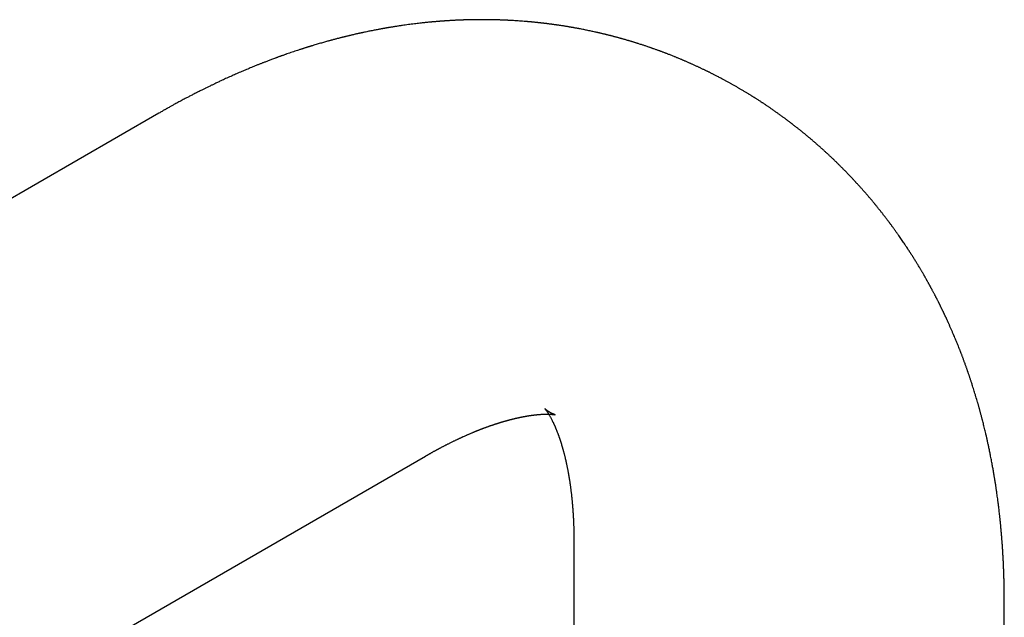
# Model space of a CAD drawing. Header units: millimetres. Extents: x 8 to 802, y 12 to 847.
# Tile 19 of 27: x 648 to 709, y 371 to 409. Entities that reach past the tile are written whole.
import ezdxf

# ---------------------------------------------------------------- set-up
doc = ezdxf.new("R2010")
doc.units = ezdxf.units.MM

msp = doc.modelspace()

# ---------------------------------------------------------------- linework, layer by layer
at = {"color": 7, "linetype": 'Continuous', "lineweight": 30}
for p, q in [((656.282, 403.07), (602.879, 372.241)), ((619.578, 350.767), (672.981, 381.596)), ((682.271, 376.229), (682.271, 354.958)), ((709.217, 351.233), (709.217, 372.504))]:
    msp.add_line(p, q, dxfattribs=at)
for points, knots in [([(709.217, 372.504), (709.217, 372.538), (709.217, 372.603), (709.217, 372.694), (709.217, 372.771), (709.216, 372.835), (709.216, 372.885), (709.216, 372.926), (709.215, 372.986), (709.214, 373.074), (709.213, 373.175), (709.212, 373.266), (709.211, 373.344), (709.209, 373.427), (709.208, 373.514), (709.206, 373.602), (709.204, 373.686), (709.202, 373.76), (709.201, 373.824), (709.199, 373.882), (709.198, 373.937), (709.196, 373.993), (709.194, 374.062), (709.191, 374.149), (709.188, 374.256), (709.184, 374.37), (709.179, 374.49), (709.174, 374.615), (709.169, 374.739), (709.164, 374.854), (709.159, 374.955), (709.155, 375.047), (709.15, 375.14), (709.145, 375.24), (709.138, 375.352), (709.131, 375.473), (709.124, 375.597), (709.116, 375.719), (709.108, 375.843), (709.1, 375.972), (709.09, 376.103), (709.081, 376.225), (709.073, 376.337), (709.065, 376.435), (709.058, 376.527), (709.051, 376.613), (709.043, 376.703), (709.035, 376.799), (709.026, 376.907), (709.016, 377.02), (709.005, 377.133), (708.995, 377.237), (708.986, 377.332), (708.978, 377.414), (708.97, 377.488), (708.963, 377.559), (708.955, 377.639), (708.945, 377.728), (708.935, 377.826), (708.924, 377.926), (708.911, 378.042), (708.896, 378.176), (708.877, 378.329), (708.86, 378.468), (708.845, 378.589), (708.833, 378.683), (708.823, 378.767), (708.809, 378.872), (708.791, 379.005), (708.768, 379.169), (708.75, 379.304), (708.734, 379.408), (708.723, 379.484), (708.712, 379.564), (708.699, 379.651), (708.684, 379.747), (708.668, 379.851), (708.654, 379.941), (708.643, 380.01), (708.636, 380.055), (708.63, 380.094), (708.623, 380.134), (708.615, 380.185), (708.605, 380.248), (708.593, 380.319), (708.577, 380.412), (708.558, 380.528), (708.534, 380.665), (708.51, 380.799), (708.487, 380.928), (708.463, 381.06), (708.437, 381.201), (708.408, 381.353), (708.378, 381.507), (708.351, 381.646), (708.324, 381.779), (708.297, 381.909), (708.27, 382.043), (708.243, 382.168), (708.219, 382.282), (708.196, 382.389), (708.172, 382.497), (708.149, 382.602), (708.126, 382.704), (708.103, 382.802), (708.08, 382.905), (708.051, 383.027), (708.018, 383.169), (707.98, 383.324), (707.942, 383.479), (707.905, 383.63), (707.873, 383.756), (707.848, 383.854), (707.828, 383.929), (707.807, 384.011), (707.782, 384.105), (707.757, 384.199), (707.733, 384.287), (707.71, 384.372), (707.688, 384.454), (707.667, 384.531), (707.647, 384.603), (707.626, 384.678), (707.604, 384.756), (707.583, 384.83), (707.563, 384.901), (707.533, 385.004), (707.491, 385.147), (707.437, 385.33), (707.385, 385.501), (707.333, 385.67), (707.283, 385.831), (707.225, 386.013), (707.176, 386.165), (707.136, 386.288), (707.108, 386.373), (707.08, 386.457), (707.054, 386.534), (707.031, 386.603), (707.008, 386.672), (706.985, 386.739), (706.964, 386.8), (706.947, 386.849), (706.93, 386.898), (706.91, 386.955), (706.887, 387.022), (706.862, 387.092), (706.835, 387.168), (706.806, 387.248), (706.775, 387.336), (706.744, 387.421), (706.715, 387.501), (706.685, 387.58), (706.655, 387.661), (706.626, 387.74), (706.599, 387.81), (706.574, 387.877), (706.549, 387.944), (706.524, 388.009), (706.501, 388.068), (706.479, 388.126), (706.453, 388.191), (706.427, 388.259), (706.389, 388.355), (706.341, 388.476), (706.28, 388.627), (706.22, 388.774), (706.158, 388.925), (706.098, 389.069), (706.044, 389.196), (706.001, 389.297), (705.966, 389.378), (705.931, 389.459), (705.894, 389.543), (705.855, 389.631), (705.82, 389.71), (705.79, 389.778), (705.763, 389.839), (705.736, 389.9), (705.709, 389.959), (705.681, 390.021), (705.651, 390.086), (705.625, 390.143), (705.604, 390.189), (705.586, 390.226), (705.567, 390.268), (705.545, 390.315), (705.525, 390.358), (705.508, 390.393), (705.495, 390.423), (705.481, 390.451), (705.466, 390.483), (705.447, 390.522), (705.425, 390.57), (705.402, 390.617), (705.382, 390.659), (705.365, 390.695), (705.346, 390.734), (705.323, 390.782), (705.296, 390.837), (705.272, 390.886), (705.253, 390.924), (705.239, 390.953), (705.224, 390.983), (705.207, 391.018), (705.186, 391.06), (705.164, 391.105), (705.141, 391.151), (705.12, 391.193), (705.099, 391.236), (705.074, 391.284), (705.048, 391.337), (705.02, 391.39), (704.997, 391.436), (704.977, 391.476), (704.957, 391.515), (704.934, 391.559), (704.909, 391.607), (704.883, 391.657), (704.855, 391.711), (704.825, 391.768), (704.788, 391.838), (704.749, 391.912), (704.71, 391.984), (704.678, 392.044), (704.651, 392.094), (704.625, 392.142), (704.597, 392.194), (704.57, 392.243), (704.546, 392.288), (704.525, 392.327), (704.503, 392.366), (704.477, 392.413), (704.449, 392.464), (704.42, 392.515), (704.396, 392.559), (704.374, 392.598), (704.35, 392.64), (704.321, 392.692), (704.288, 392.75), (704.256, 392.807), (704.227, 392.857), (704.198, 392.907), (704.166, 392.964), (704.129, 393.027), (704.092, 393.09), (704.059, 393.147), (704.025, 393.205), (703.986, 393.271), (703.945, 393.34), (703.908, 393.402), (703.869, 393.467), (703.821, 393.546), (703.767, 393.635), (703.715, 393.721), (703.659, 393.811), (703.603, 393.902), (703.547, 393.991), (703.502, 394.063), (703.461, 394.127), (703.424, 394.186), (703.39, 394.24), (703.358, 394.29), (703.331, 394.332), (703.303, 394.375), (703.272, 394.422), (703.239, 394.473), (703.208, 394.521), (703.166, 394.585), (703.102, 394.683), (703.023, 394.802), (702.94, 394.925), (702.861, 395.042), (702.779, 395.161), (702.694, 395.284), (702.621, 395.389), (702.558, 395.479), (702.508, 395.55), (702.454, 395.626), (702.398, 395.703), (702.347, 395.775), (702.298, 395.842), (702.245, 395.915), (702.194, 395.984), (702.15, 396.044), (702.12, 396.085), (702.093, 396.122), (702.066, 396.158), (702.036, 396.198), (701.993, 396.255), (701.943, 396.322), (701.891, 396.391), (701.845, 396.451), (701.801, 396.509), (701.755, 396.569), (701.707, 396.631), (701.662, 396.689), (701.621, 396.741), (701.581, 396.793), (701.537, 396.849), (701.488, 396.911), (701.439, 396.973), (701.393, 397.031), (701.349, 397.085), (701.304, 397.142), (701.253, 397.205), (701.202, 397.268), (701.157, 397.323), (701.12, 397.368), (701.085, 397.41), (701.049, 397.455), (701.006, 397.506), (700.96, 397.561), (700.915, 397.616), (700.874, 397.665), (700.834, 397.712), (700.792, 397.762), (700.743, 397.819), (700.69, 397.881), (700.637, 397.942), (700.588, 397.999), (700.544, 398.051), (700.498, 398.103), (700.447, 398.161), (700.392, 398.224), (700.338, 398.285), (700.289, 398.34), (700.239, 398.396), (700.184, 398.457), (700.12, 398.529), (700.055, 398.6), (699.999, 398.662), (699.952, 398.713), (699.909, 398.76), (699.858, 398.814), (699.802, 398.875), (699.744, 398.937), (699.691, 398.993), (699.643, 399.045), (699.593, 399.097), (699.535, 399.158), (699.473, 399.223), (699.411, 399.287), (699.357, 399.343), (699.311, 399.39), (699.267, 399.435), (699.219, 399.485), (699.166, 399.538), (699.112, 399.593), (699.059, 399.646), (699.008, 399.697), (698.955, 399.749), (698.9, 399.805), (698.838, 399.866), (698.773, 399.929), (698.712, 399.989), (698.657, 400.042), (698.603, 400.095), (698.545, 400.15), (698.481, 400.211), (698.417, 400.272), (698.356, 400.33), (698.301, 400.382), (698.247, 400.433), (698.188, 400.488), (698.123, 400.548), (698.055, 400.61), (697.992, 400.668), (697.935, 400.72), (697.878, 400.772), (697.813, 400.83), (697.739, 400.896), (697.664, 400.963), (697.594, 401.026), (697.529, 401.082), (697.462, 401.141), (697.388, 401.206), (697.316, 401.268), (697.252, 401.323), (697.199, 401.368), (697.151, 401.41), (697.101, 401.452), (697.047, 401.498), (696.987, 401.548), (696.925, 401.6), (696.863, 401.651), (696.805, 401.7), (696.747, 401.747), (696.691, 401.794), (696.633, 401.84), (696.573, 401.889), (696.513, 401.938), (696.456, 401.983), (696.401, 402.028), (696.344, 402.073), (696.279, 402.125), (696.208, 402.181), (696.13, 402.242), (696.06, 402.296), (696.003, 402.341), (695.959, 402.375), (695.917, 402.407), (695.875, 402.439), (695.833, 402.471), (695.786, 402.507), (695.731, 402.548), (695.67, 402.594), (695.611, 402.639), (695.558, 402.678), (695.511, 402.713), (695.457, 402.753), (695.392, 402.801), (695.312, 402.86), (695.227, 402.922), (695.144, 402.981), (695.066, 403.037), (694.993, 403.089), (694.915, 403.144), (694.831, 403.204), (694.745, 403.264), (694.663, 403.321), (694.588, 403.372), (694.522, 403.417), (694.457, 403.462), (694.39, 403.508), (694.316, 403.558), (694.245, 403.605), (694.181, 403.648), (694.121, 403.687), (694.061, 403.727), (693.996, 403.77), (693.922, 403.818), (693.842, 403.87), (693.764, 403.92), (693.694, 403.965), (693.638, 404), (693.589, 404.032), (693.544, 404.06), (693.498, 404.089), (693.446, 404.122), (693.389, 404.157), (693.33, 404.193), (693.276, 404.227), (693.219, 404.262), (693.158, 404.299), (693.088, 404.342), (693.013, 404.387), (692.931, 404.436), (692.845, 404.488), (692.763, 404.536), (692.687, 404.581), (692.616, 404.623), (692.542, 404.666), (692.463, 404.711), (692.38, 404.759), (692.297, 404.806), (692.219, 404.85), (692.147, 404.89), (692.078, 404.929), (692.005, 404.97), (691.927, 405.012), (691.847, 405.056), (691.769, 405.098), (691.691, 405.141), (691.611, 405.184), (691.52, 405.232), (691.422, 405.284), (691.321, 405.337), (691.225, 405.387), (691.135, 405.433), (691.058, 405.472), (690.986, 405.509), (690.919, 405.543), (690.849, 405.578), (690.782, 405.611), (690.72, 405.642), (690.664, 405.669), (690.611, 405.696), (690.559, 405.721), (690.504, 405.748), (690.441, 405.778), (690.366, 405.814), (690.287, 405.852), (690.21, 405.888), (690.141, 405.921), (690.073, 405.952), (690.002, 405.985), (689.924, 406.021), (689.84, 406.06), (689.758, 406.097), (689.682, 406.131), (689.612, 406.163), (689.542, 406.194), (689.467, 406.227), (689.386, 406.262), (689.304, 406.298), (689.225, 406.332), (689.154, 406.363), (689.086, 406.392), (689.017, 406.421), (688.938, 406.454), (688.85, 406.491), (688.763, 406.527), (688.685, 406.559), (688.612, 406.589), (688.533, 406.62), (688.444, 406.656), (688.347, 406.695), (688.25, 406.733), (688.161, 406.767), (688.089, 406.795), (688.027, 406.819), (687.967, 406.842), (687.898, 406.868), (687.824, 406.896), (687.755, 406.922), (687.694, 406.944), (687.634, 406.966), (687.57, 406.99), (687.495, 407.017), (687.414, 407.047), (687.328, 407.077), (687.25, 407.105), (687.184, 407.128), (687.129, 407.147), (687.075, 407.166), (687.018, 407.186), (686.944, 407.211), (686.853, 407.242), (686.755, 407.275), (686.665, 407.305), (686.579, 407.333), (686.485, 407.364), (686.39, 407.394), (686.3, 407.423), (686.224, 407.447), (686.155, 407.469), (686.09, 407.489), (686.025, 407.509), (685.958, 407.529), (685.888, 407.551), (685.818, 407.572), (685.751, 407.592), (685.686, 407.611), (685.62, 407.631), (685.548, 407.652), (685.468, 407.675), (685.388, 407.698), (685.314, 407.718), (685.249, 407.737), (685.187, 407.754), (685.122, 407.772), (685.049, 407.792), (684.971, 407.813), (684.894, 407.834), (684.827, 407.852), (684.768, 407.867), (684.712, 407.882), (684.652, 407.897), (684.586, 407.914), (684.513, 407.933), (684.443, 407.951), (684.377, 407.967), (684.314, 407.983), (684.249, 407.999), (684.178, 408.016), (684.1, 408.035), (684.019, 408.054), (683.948, 408.071), (683.888, 408.085), (683.837, 408.097), (683.786, 408.109), (683.73, 408.121), (683.668, 408.135), (683.578, 408.156), (683.471, 408.179), (683.34, 408.207), (683.208, 408.236), (683.074, 408.263), (682.945, 408.289), (682.815, 408.315), (682.701, 408.337), (682.609, 408.355), (682.547, 408.367), (682.487, 408.378), (682.421, 408.39), (682.347, 408.403), (682.273, 408.417), (682.205, 408.429), (682.145, 408.439), (682.089, 408.449), (682.03, 408.459), (681.954, 408.472), (681.866, 408.487), (681.774, 408.502), (681.689, 408.516), (681.603, 408.529), (681.508, 408.544), (681.413, 408.558), (681.324, 408.572), (681.246, 408.583), (681.169, 408.594), (681.09, 408.605), (681.012, 408.616), (680.942, 408.626), (680.88, 408.634), (680.816, 408.643), (680.741, 408.653), (680.666, 408.662), (680.598, 408.671), (680.543, 408.678), (680.493, 408.684), (680.442, 408.69), (680.385, 408.697), (680.32, 408.704), (680.255, 408.712), (680.197, 408.718), (680.148, 408.724), (680.102, 408.729), (680.056, 408.734), (680.003, 408.739), (679.939, 408.746), (679.87, 408.753), (679.804, 408.76), (679.746, 408.766), (679.69, 408.771), (679.633, 408.777), (679.572, 408.782), (679.513, 408.788), (679.458, 408.793), (679.41, 408.797), (679.335, 408.803), (679.218, 408.813), (679.076, 408.825), (678.927, 408.836), (678.787, 408.846), (678.639, 408.855), (678.491, 408.865), (678.377, 408.871), (678.296, 408.876), (678.253, 408.878), (678.207, 408.88), (678.152, 408.883), (678.092, 408.886), (678.033, 408.889), (677.983, 408.891), (677.937, 408.893), (677.891, 408.895), (677.841, 408.897), (677.785, 408.899), (677.726, 408.901), (677.669, 408.903), (677.609, 408.905), (677.541, 408.907), (677.457, 408.91), (677.37, 408.912), (677.29, 408.914), (677.216, 408.916), (677.137, 408.917), (677.06, 408.919), (676.994, 408.92), (676.944, 408.92), (676.899, 408.921), (676.852, 408.922), (676.794, 408.922), (676.731, 408.923), (676.672, 408.923), (676.624, 408.923), (676.58, 408.923), (676.535, 408.923), (676.48, 408.923), (676.416, 408.923), (676.349, 408.923), (676.288, 408.923), (676.231, 408.922), (676.17, 408.922), (676.101, 408.921), (676.027, 408.92), (675.952, 408.919), (675.87, 408.917), (675.783, 408.915), (675.698, 408.913), (675.622, 408.912), (675.544, 408.909), (675.466, 408.907), (675.393, 408.905), (675.333, 408.903), (675.275, 408.901), (675.212, 408.898), (675.143, 408.896), (675.078, 408.893), (675.02, 408.89), (674.967, 408.888), (674.912, 408.886), (674.852, 408.883), (674.792, 408.88), (674.737, 408.877), (674.687, 408.874), (674.636, 408.871), (674.572, 408.868), (674.502, 408.864), (674.432, 408.86), (674.369, 408.856), (674.299, 408.851), (674.23, 408.847), (674.17, 408.843), (674.126, 408.839), (674.086, 408.837), (674.042, 408.834), (673.991, 408.83), (673.935, 408.826), (673.884, 408.822), (673.842, 408.818), (673.804, 408.815), (673.765, 408.812), (673.709, 408.808), (673.642, 408.802), (673.571, 408.796), (673.509, 408.791), (673.447, 408.785), (673.379, 408.779), (673.301, 408.772), (673.211, 408.763), (673.11, 408.753), (673.011, 408.743), (672.912, 408.733), (672.815, 408.723), (672.717, 408.712), (672.595, 408.698), (672.453, 408.682), (672.273, 408.66), (672.091, 408.637), (671.899, 408.612), (671.712, 408.586), (671.518, 408.559), (671.355, 408.535), (671.218, 408.514), (671.116, 408.498), (671.012, 408.482), (670.918, 408.466), (670.836, 408.453), (670.775, 408.443), (670.72, 408.434), (670.666, 408.425), (670.612, 408.416), (670.561, 408.407), (670.516, 408.399), (670.475, 408.392), (670.434, 408.385), (670.39, 408.377), (670.336, 408.367), (670.269, 408.355), (670.197, 408.342), (670.127, 408.329), (670.066, 408.318), (669.988, 408.303), (669.89, 408.285), (669.764, 408.26), (669.631, 408.234), (669.499, 408.208), (669.364, 408.18), (669.231, 408.153), (669.114, 408.128), (669.023, 408.108), (668.958, 408.094), (668.9, 408.081), (668.844, 408.069), (668.784, 408.056), (668.707, 408.039), (668.617, 408.018), (668.513, 407.994), (668.414, 407.972), (668.325, 407.951), (668.256, 407.935), (668.198, 407.921), (668.142, 407.907), (668.079, 407.892), (668.011, 407.875), (667.946, 407.859), (667.884, 407.844), (667.819, 407.828), (667.747, 407.81), (667.672, 407.791), (667.601, 407.773), (667.529, 407.754), (667.454, 407.735), (667.368, 407.712), (667.274, 407.688), (667.176, 407.662), (667.084, 407.637), (666.998, 407.614), (666.916, 407.591), (666.824, 407.566), (666.716, 407.536), (666.591, 407.5), (666.46, 407.463), (666.326, 407.424), (666.192, 407.385), (666.048, 407.342), (665.931, 407.307), (665.843, 407.28), (665.797, 407.266), (665.755, 407.253), (665.712, 407.24), (665.662, 407.224), (665.606, 407.207), (665.545, 407.188), (665.479, 407.167), (665.411, 407.145), (665.345, 407.124), (665.285, 407.105), (665.225, 407.086), (665.118, 407.051), (664.976, 407.005), (664.8, 406.946), (664.633, 406.89), (664.465, 406.833), (664.331, 406.786), (664.223, 406.748), (664.142, 406.72), (664.061, 406.691), (663.985, 406.664), (663.926, 406.643), (663.877, 406.625), (663.828, 406.608), (663.769, 406.586), (663.705, 406.563), (663.64, 406.539), (663.558, 406.509), (663.458, 406.472), (663.342, 406.428), (663.234, 406.388), (663.132, 406.349), (663.03, 406.31), (662.937, 406.274), (662.851, 406.241), (662.778, 406.212), (662.705, 406.183), (662.628, 406.153), (662.546, 406.121), (662.463, 406.088), (662.311, 406.026), (662.079, 405.932), (661.776, 405.806), (661.463, 405.674), (661.163, 405.544), (660.85, 405.406), (660.549, 405.27), (660.311, 405.161), (660.15, 405.086), (660.049, 405.039), (659.945, 404.99), (659.841, 404.941), (659.745, 404.895), (659.656, 404.853), (659.572, 404.812), (659.484, 404.769), (659.392, 404.725), (659.3, 404.68), (659.214, 404.638), (659.135, 404.599), (659.053, 404.558), (658.963, 404.513), (658.86, 404.462), (658.751, 404.407), (658.639, 404.35), (658.525, 404.292), (658.413, 404.234), (658.306, 404.179), (658.207, 404.127), (658.112, 404.078), (658.02, 404.029), (657.919, 403.976), (657.803, 403.914), (657.671, 403.844), (657.535, 403.771), (657.406, 403.7), (657.287, 403.636), (657.184, 403.579), (657.092, 403.528), (657.008, 403.481), (656.919, 403.432), (656.845, 403.39), (656.785, 403.357), (656.741, 403.332), (656.69, 403.303), (656.629, 403.269), (656.558, 403.228), (656.475, 403.181), (656.382, 403.128), (656.317, 403.09), (656.282, 403.07)], [0, 0, 0, 0, 0.001334, 0.002494, 0.003482, 0.004295, 0.004936, 0.005414, 0.005873, 0.007257, 0.008793, 0.009757, 0.010757, 0.011813, 0.012936, 0.01412, 0.015221, 0.016176, 0.016984, 0.017691, 0.018402, 0.019119, 0.019846, 0.021095, 0.022488, 0.023979, 0.025519, 0.027144, 0.028824, 0.030323, 0.031597, 0.03277, 0.033902, 0.035202, 0.036672, 0.038262, 0.039936, 0.041494, 0.043039, 0.044757, 0.046566, 0.048146, 0.049547, 0.050932, 0.052025, 0.053143, 0.05431, 0.05554, 0.056946, 0.058547, 0.059991, 0.061397, 0.062651, 0.063713, 0.064646, 0.06558, 0.066519, 0.067809, 0.069092, 0.070384, 0.071774, 0.07366, 0.075694, 0.077848, 0.079206, 0.080496, 0.081595, 0.082524, 0.084701, 0.086887, 0.089086, 0.090061, 0.091063, 0.092117, 0.093278, 0.094548, 0.095955, 0.097422, 0.09816, 0.098749, 0.099218, 0.099743, 0.100353, 0.10128, 0.102276, 0.1032, 0.105025, 0.106941, 0.10873, 0.110407, 0.11216, 0.114054, 0.116148, 0.11829, 0.1203, 0.121808, 0.12369, 0.125597, 0.127254, 0.128778, 0.130258, 0.131637, 0.133182, 0.134563, 0.135798, 0.137221, 0.138758, 0.140832, 0.143037, 0.145166, 0.147194, 0.149266, 0.15039, 0.151247, 0.152366, 0.153796, 0.155133, 0.156294, 0.157435, 0.158651, 0.159688, 0.16064, 0.161647, 0.16279, 0.16389, 0.164752, 0.16573, 0.168221, 0.17071, 0.173398, 0.175382, 0.177809, 0.180207, 0.183037, 0.184225, 0.185395, 0.186647, 0.187775, 0.188643, 0.18959, 0.190715, 0.191526, 0.192171, 0.192794, 0.193597, 0.194581, 0.195612, 0.196575, 0.197821, 0.199051, 0.20033, 0.201441, 0.202486, 0.203716, 0.204922, 0.205869, 0.206728, 0.207788, 0.208756, 0.209515, 0.21031, 0.211293, 0.212315, 0.213228, 0.21543, 0.217566, 0.219766, 0.221777, 0.224125, 0.226026, 0.227316, 0.228554, 0.229574, 0.230823, 0.232241, 0.233449, 0.234292, 0.235213, 0.236122, 0.23697, 0.237836, 0.238823, 0.239837, 0.240359, 0.240838, 0.241476, 0.242241, 0.242893, 0.243392, 0.243791, 0.244197, 0.244636, 0.245216, 0.245936, 0.246741, 0.247325, 0.247819, 0.248332, 0.249037, 0.249966, 0.250764, 0.251237, 0.251658, 0.252085, 0.252575, 0.253217, 0.253957, 0.254587, 0.255249, 0.255849, 0.256501, 0.257397, 0.258224, 0.258896, 0.259468, 0.260011, 0.260645, 0.261442, 0.262218, 0.262897, 0.263836, 0.264836, 0.266044, 0.267181, 0.268103, 0.268746, 0.269471, 0.270276, 0.271088, 0.271734, 0.2723, 0.27286, 0.273545, 0.274407, 0.275227, 0.275855, 0.276425, 0.277026, 0.277775, 0.278801, 0.279661, 0.280403, 0.281114, 0.281964, 0.283012, 0.284049, 0.284858, 0.285655, 0.286696, 0.287938, 0.288824, 0.289594, 0.29097, 0.292495, 0.293735, 0.294963, 0.2967, 0.297994, 0.299163, 0.300066, 0.301013, 0.301923, 0.302658, 0.303337, 0.303916, 0.304691, 0.305572, 0.306317, 0.306947, 0.308642, 0.310964, 0.312595, 0.314532, 0.31658, 0.318306, 0.320473, 0.32163, 0.322656, 0.323929, 0.325305, 0.326444, 0.32742, 0.328543, 0.330046, 0.330811, 0.331474, 0.332051, 0.332619, 0.33324, 0.334056, 0.335413, 0.336538, 0.337502, 0.338353, 0.339418, 0.340489, 0.341457, 0.342294, 0.343107, 0.344045, 0.345107, 0.346223, 0.347168, 0.348018, 0.348938, 0.350019, 0.351239, 0.352107, 0.352826, 0.353518, 0.354249, 0.3551, 0.356118, 0.357066, 0.357897, 0.358634, 0.359487, 0.360457, 0.361563, 0.362699, 0.363648, 0.3645, 0.365378, 0.366355, 0.367542, 0.368636, 0.369584, 0.370443, 0.371515, 0.372819, 0.374209, 0.375291, 0.376099, 0.376894, 0.377812, 0.378992, 0.380154, 0.381134, 0.38198, 0.382926, 0.383966, 0.385237, 0.386444, 0.38747, 0.388246, 0.389045, 0.389923, 0.390935, 0.391987, 0.392919, 0.393883, 0.394799, 0.395795, 0.39694, 0.398203, 0.399303, 0.40027, 0.401206, 0.402236, 0.4034, 0.404628, 0.405704, 0.406649, 0.407589, 0.408606, 0.409787, 0.41104, 0.412157, 0.413115, 0.414055, 0.415156, 0.41651, 0.417908, 0.419078, 0.420166, 0.421241, 0.422539, 0.423972, 0.424976, 0.425816, 0.426639, 0.427461, 0.428364, 0.429386, 0.430483, 0.431501, 0.432514, 0.433442, 0.43437, 0.435357, 0.436317, 0.437364, 0.438358, 0.439133, 0.440137, 0.441171, 0.442327, 0.443659, 0.444995, 0.445767, 0.446475, 0.447146, 0.447817, 0.448492, 0.449214, 0.450098, 0.451155, 0.452164, 0.452975, 0.45371, 0.454447, 0.455567, 0.456836, 0.458271, 0.459646, 0.460809, 0.461963, 0.463114, 0.46449, 0.465928, 0.467206, 0.468334, 0.46943, 0.470291, 0.471371, 0.472596, 0.473738, 0.474676, 0.475553, 0.476497, 0.477464, 0.478575, 0.479896, 0.48116, 0.48215, 0.483092, 0.48374, 0.484401, 0.485101, 0.485879, 0.486765, 0.48768, 0.488548, 0.489251, 0.490256, 0.491294, 0.492392, 0.493639, 0.494998, 0.496264, 0.497326, 0.498398, 0.499449, 0.50061, 0.501896, 0.503174, 0.504291, 0.505322, 0.506357, 0.507376, 0.50854, 0.509767, 0.510926, 0.511935, 0.513187, 0.514434, 0.515911, 0.517469, 0.51886, 0.520095, 0.521344, 0.522204, 0.523216, 0.524257, 0.525238, 0.526109, 0.526916, 0.527655, 0.528395, 0.529143, 0.530033, 0.531073, 0.532374, 0.533421, 0.534373, 0.535315, 0.536298, 0.537395, 0.538639, 0.539864, 0.540888, 0.541867, 0.542834, 0.54387, 0.54503, 0.546242, 0.547353, 0.548326, 0.549267, 0.550193, 0.551248, 0.55258, 0.55387, 0.554893, 0.555841, 0.556944, 0.558164, 0.55958, 0.56099, 0.562184, 0.563279, 0.563992, 0.564772, 0.565782, 0.566852, 0.567831, 0.568624, 0.569371, 0.570308, 0.571299, 0.572435, 0.573684, 0.574839, 0.575643, 0.57638, 0.577117, 0.577873, 0.578708, 0.580176, 0.581584, 0.582731, 0.583877, 0.585077, 0.586567, 0.587787, 0.588755, 0.58967, 0.590588, 0.591394, 0.592328, 0.593314, 0.594242, 0.595165, 0.596033, 0.596891, 0.597851, 0.598962, 0.600131, 0.601088, 0.601941, 0.60276, 0.603603, 0.604593, 0.605693, 0.606777, 0.607673, 0.608422, 0.609156, 0.609923, 0.610835, 0.611835, 0.612837, 0.613656, 0.614516, 0.615371, 0.616272, 0.61736, 0.618493, 0.61954, 0.620229, 0.6209, 0.621578, 0.62228, 0.623122, 0.624066, 0.625916, 0.627443, 0.629259, 0.631229, 0.632784, 0.634434, 0.636423, 0.637323, 0.638101, 0.638883, 0.639739, 0.640732, 0.641823, 0.642693, 0.643466, 0.644196, 0.644935, 0.645824, 0.647212, 0.64845, 0.649501, 0.650588, 0.651876, 0.653272, 0.654378, 0.655426, 0.656351, 0.657457, 0.658577, 0.659447, 0.660229, 0.661046, 0.662018, 0.663198, 0.664028, 0.664736, 0.665373, 0.666019, 0.666741, 0.667662, 0.668605, 0.669334, 0.669974, 0.670551, 0.671145, 0.671808, 0.672647, 0.673694, 0.67455, 0.675285, 0.67599, 0.676775, 0.677545, 0.678404, 0.679133, 0.679745, 0.680306, 0.68212, 0.684365, 0.68597, 0.688035, 0.689946, 0.69184, 0.693915, 0.694494, 0.695044, 0.695625, 0.69634, 0.697229, 0.69803, 0.698667, 0.699241, 0.699824, 0.700492, 0.701243, 0.702049, 0.702848, 0.703513, 0.70443, 0.705562, 0.706862, 0.70788, 0.708775, 0.709814, 0.711028, 0.711825, 0.712458, 0.713019, 0.713594, 0.714361, 0.715325, 0.716095, 0.716707, 0.717266, 0.717831, 0.718512, 0.719464, 0.720392, 0.72119, 0.72189, 0.722662, 0.723603, 0.724645, 0.725649, 0.726594, 0.727916, 0.729099, 0.729992, 0.730958, 0.732215, 0.73311, 0.733885, 0.734597, 0.735464, 0.736404, 0.737333, 0.738094, 0.738727, 0.73945, 0.740266, 0.741144, 0.741867, 0.742473, 0.743129, 0.743902, 0.745049, 0.745945, 0.746707, 0.747588, 0.748755, 0.749467, 0.750005, 0.750521, 0.751066, 0.751754, 0.752592, 0.753288, 0.753813, 0.754296, 0.754794, 0.755394, 0.756535, 0.757488, 0.758232, 0.75907, 0.760021, 0.760964, 0.762167, 0.763628, 0.765053, 0.766153, 0.767596, 0.768992, 0.77008, 0.772553, 0.774718, 0.77737, 0.779879, 0.782511, 0.784949, 0.787727, 0.789167, 0.790505, 0.791879, 0.793371, 0.794357, 0.795194, 0.795865, 0.796577, 0.797406, 0.798061, 0.79868, 0.799242, 0.799747, 0.800324, 0.801061, 0.801934, 0.803049, 0.804009, 0.804814, 0.805535, 0.807171, 0.808826, 0.810711, 0.812594, 0.814231, 0.816268, 0.818066, 0.819029, 0.819974, 0.820749, 0.821435, 0.822259, 0.823206, 0.824613, 0.825955, 0.827518, 0.828663, 0.829627, 0.830365, 0.831058, 0.831958, 0.83296, 0.833856, 0.834668, 0.835519, 0.836532, 0.837631, 0.838619, 0.839501, 0.840607, 0.841737, 0.843064, 0.844504, 0.845774, 0.846916, 0.848054, 0.849181, 0.850732, 0.852546, 0.854386, 0.856197, 0.858112, 0.859966, 0.862213, 0.862997, 0.863642, 0.864157, 0.864733, 0.86544, 0.866253, 0.867096, 0.867961, 0.869033, 0.869954, 0.870723, 0.871539, 0.872487, 0.87518, 0.877499, 0.879905, 0.88218, 0.884566, 0.885588, 0.886725, 0.887957, 0.889043, 0.889913, 0.890442, 0.891126, 0.891969, 0.892937, 0.893853, 0.894693, 0.896448, 0.898082, 0.899606, 0.90103, 0.902421, 0.903908, 0.905002, 0.906048, 0.907042, 0.908117, 0.909308, 0.910533, 0.911635, 0.915814, 0.920422, 0.924587, 0.929209, 0.933295, 0.938064, 0.942178, 0.943556, 0.945015, 0.946549, 0.948059, 0.9495, 0.950732, 0.951891, 0.953164, 0.95456, 0.955891, 0.957145, 0.958286, 0.959333, 0.960702, 0.962226, 0.963815, 0.965444, 0.967112, 0.968769, 0.970341, 0.971802, 0.973103, 0.974475, 0.97587, 0.977519, 0.979573, 0.981622, 0.983504, 0.985255, 0.986838, 0.988069, 0.989295, 0.990561, 0.99197, 0.992571, 0.9932, 0.993934, 0.994828, 0.995882, 0.997095, 0.998468, 1, 1, 1, 1]), ([(672.981, 381.596), (672.997, 381.605), (673.028, 381.623), (673.072, 381.648), (673.109, 381.67), (673.14, 381.687), (673.165, 381.702), (673.185, 381.713), (673.214, 381.729), (673.254, 381.752), (673.306, 381.781), (673.361, 381.812), (673.416, 381.843), (673.476, 381.876), (673.536, 381.909), (673.592, 381.939), (673.64, 381.965), (673.683, 381.989), (673.723, 382.011), (673.766, 382.033), (673.811, 382.058), (673.864, 382.086), (673.923, 382.117), (673.988, 382.152), (674.055, 382.187), (674.119, 382.22), (674.177, 382.25), (674.231, 382.278), (674.287, 382.306), (674.348, 382.337), (674.414, 382.371), (674.487, 382.407), (674.562, 382.444), (674.641, 382.483), (674.72, 382.522), (674.795, 382.558), (674.863, 382.591), (674.927, 382.621), (674.993, 382.653), (675.054, 382.681), (675.112, 382.708), (675.166, 382.733), (675.221, 382.759), (675.274, 382.783), (675.322, 382.805), (675.381, 382.831), (675.452, 382.863), (675.528, 382.897), (675.595, 382.926), (675.657, 382.953), (675.726, 382.983), (675.8, 383.015), (675.871, 383.045), (675.933, 383.071), (675.983, 383.092), (676.028, 383.11), (676.071, 383.128), (676.113, 383.145), (676.154, 383.162), (676.196, 383.179), (676.239, 383.196), (676.284, 383.214), (676.327, 383.231), (676.368, 383.247), (676.406, 383.262), (676.447, 383.278), (676.485, 383.292), (676.517, 383.305), (676.551, 383.318), (676.596, 383.335), (676.649, 383.355), (676.702, 383.374), (676.751, 383.393), (676.799, 383.41), (676.846, 383.427), (676.891, 383.443), (676.94, 383.461), (676.995, 383.481), (677.059, 383.503), (677.118, 383.523), (677.168, 383.54), (677.206, 383.553), (677.245, 383.566), (677.286, 383.58), (677.326, 383.593), (677.361, 383.605), (677.391, 383.615), (677.418, 383.624), (677.446, 383.633), (677.476, 383.642), (677.509, 383.653), (677.544, 383.664), (677.579, 383.675), (677.615, 383.686), (677.652, 383.698), (677.694, 383.71), (677.739, 383.724), (677.787, 383.738), (677.836, 383.753), (677.88, 383.766), (677.918, 383.777), (677.949, 383.786), (677.981, 383.795), (678.012, 383.804), (678.039, 383.811), (678.06, 383.817), (678.077, 383.822), (678.096, 383.827), (678.119, 383.833), (678.15, 383.842), (678.186, 383.851), (678.225, 383.862), (678.262, 383.872), (678.298, 383.881), (678.33, 383.889), (678.357, 383.896), (678.382, 383.903), (678.407, 383.909), (678.431, 383.915), (678.457, 383.921), (678.487, 383.929), (678.517, 383.936), (678.542, 383.942), (678.562, 383.947), (678.581, 383.951), (678.602, 383.956), (678.625, 383.962), (678.652, 383.968), (678.683, 383.975), (678.716, 383.982), (678.754, 383.991), (678.794, 384), (678.839, 384.01), (678.885, 384.019), (678.929, 384.029), (678.971, 384.037), (679.015, 384.046), (679.055, 384.054), (679.084, 384.06), (679.1, 384.063), (679.117, 384.066), (679.135, 384.069), (679.154, 384.073), (679.174, 384.077), (679.196, 384.081), (679.22, 384.085), (679.244, 384.089), (679.268, 384.093), (679.29, 384.097), (679.31, 384.101), (679.328, 384.104), (679.345, 384.107), (679.363, 384.11), (679.383, 384.113), (679.404, 384.116), (679.433, 384.121), (679.469, 384.127), (679.514, 384.133), (679.559, 384.14), (679.603, 384.146), (679.648, 384.153), (679.684, 384.157), (679.711, 384.161), (679.726, 384.163), (679.74, 384.164), (679.754, 384.166), (679.77, 384.168), (679.788, 384.17), (679.808, 384.173), (679.828, 384.175), (679.844, 384.177), (679.858, 384.178), (679.871, 384.18), (679.885, 384.181), (679.901, 384.183), (679.926, 384.186), (679.955, 384.188), (679.986, 384.192), (680.014, 384.194), (680.042, 384.197), (680.071, 384.199), (680.119, 384.203), (680.186, 384.208), (680.268, 384.213), (680.347, 384.216), (680.421, 384.219), (680.493, 384.221), (680.559, 384.221), (680.62, 384.221), (680.669, 384.22), (680.71, 384.219), (680.746, 384.218), (680.781, 384.216), (680.816, 384.215), (680.843, 384.213), (680.865, 384.211), (680.88, 384.21), (680.894, 384.209), (680.907, 384.208), (680.92, 384.207), (680.933, 384.206), (680.947, 384.204), (680.963, 384.203), (680.978, 384.201), (680.992, 384.199), (681.004, 384.198), (681.013, 384.197), (681.021, 384.195), (681.029, 384.194), (681.037, 384.193), (681.046, 384.192), (681.053, 384.191), (681.06, 384.19), (681.065, 384.189), (681.07, 384.188), (681.075, 384.187), (681.079, 384.186), (681.083, 384.185), (681.086, 384.185), (681.089, 384.184), (681.091, 384.184), (681.093, 384.183), (681.095, 384.183), (681.096, 384.183), (681.097, 384.182), (681.099, 384.182), (681.1, 384.182), (681.1, 384.182), (681.101, 384.182), (681.101, 384.182), (681.101, 384.182), (681.1, 384.182), (681.1, 384.182), (681.099, 384.182), (681.098, 384.182), (681.097, 384.183), (681.095, 384.183), (681.093, 384.184), (681.092, 384.184), (681.092, 384.184), (681.087, 384.185), (681.085, 384.186), (681.082, 384.187), (681.079, 384.188), (681.077, 384.189), (681.075, 384.189), (681.073, 384.19), (681.071, 384.19), (681.068, 384.191), (681.066, 384.192), (681.062, 384.193), (681.058, 384.195), (681.054, 384.196), (681.051, 384.197), (681.047, 384.198), (681.043, 384.2), (681.038, 384.202), (681.032, 384.204), (681.027, 384.206), (681.023, 384.207), (681.019, 384.209), (681.015, 384.21), (681.011, 384.212), (681.007, 384.213), (681.001, 384.215), (680.996, 384.217), (680.988, 384.221), (680.984, 384.222), (680.979, 384.224), (680.974, 384.226), (680.967, 384.229), (680.96, 384.232), (680.955, 384.235), (680.95, 384.237), (680.946, 384.238), (680.942, 384.24), (680.938, 384.242), (680.934, 384.244), (680.928, 384.246), (680.922, 384.249), (680.917, 384.251), (680.906, 384.256), (680.902, 384.258), (680.901, 384.259), (680.895, 384.261), (680.89, 384.264), (680.883, 384.267), (680.876, 384.271), (680.869, 384.274), (680.862, 384.277), (680.857, 384.28), (680.849, 384.284), (680.837, 384.29), (680.824, 384.297), (680.811, 384.304), (680.798, 384.311), (680.784, 384.319), (680.771, 384.326), (680.761, 384.332), (680.753, 384.336), (680.746, 384.34), (680.74, 384.344), (680.734, 384.348), (680.728, 384.351), (680.724, 384.354), (680.719, 384.356), (680.715, 384.359), (680.71, 384.362), (680.704, 384.366), (680.697, 384.37), (680.69, 384.375), (680.683, 384.379), (680.679, 384.381), (680.673, 384.385), (680.667, 384.389), (680.66, 384.394), (680.653, 384.398), (680.647, 384.402), (680.641, 384.406), (680.636, 384.41), (680.63, 384.413), (680.624, 384.417), (680.618, 384.422), (680.611, 384.427), (680.605, 384.431), (680.6, 384.435), (680.594, 384.439), (680.588, 384.443), (680.582, 384.447), (680.575, 384.452), (680.569, 384.457), (680.564, 384.461), (680.559, 384.465), (680.553, 384.469), (680.547, 384.473), (680.542, 384.478), (680.536, 384.482), (680.532, 384.486), (680.528, 384.489), (680.524, 384.492), (680.52, 384.495), (680.515, 384.499), (680.511, 384.502), (680.508, 384.505), (680.504, 384.508), (680.502, 384.51), (680.499, 384.512), (680.496, 384.515), (680.493, 384.517), (680.49, 384.52), (680.487, 384.523), (680.484, 384.526), (680.481, 384.528), (680.479, 384.53), (680.476, 384.532), (680.474, 384.534), (680.471, 384.537), (680.469, 384.539), (680.466, 384.541), (680.462, 384.545), (680.462, 384.545), (680.46, 384.547), (680.459, 384.549), (680.457, 384.55), (680.455, 384.552), (680.454, 384.553), (680.453, 384.554), (680.452, 384.555), (680.451, 384.556), (680.45, 384.557), (680.45, 384.557), (680.449, 384.558), (680.449, 384.558), (680.448, 384.559), (680.45, 384.557), (680.45, 384.556), (680.452, 384.555), (680.453, 384.554), (680.455, 384.552), (680.456, 384.55), (680.457, 384.549), (680.459, 384.547), (680.46, 384.546), (680.462, 384.544), (680.463, 384.542), (680.466, 384.539), (680.47, 384.534), (680.475, 384.528), (680.48, 384.522), (680.485, 384.516), (680.491, 384.509), (680.497, 384.5), (680.504, 384.492), (680.511, 384.482), (680.518, 384.474), (680.524, 384.466), (680.53, 384.457), (680.536, 384.449), (680.543, 384.44), (680.552, 384.427), (680.563, 384.411), (680.577, 384.392), (680.591, 384.371), (680.605, 384.35), (680.619, 384.329), (680.633, 384.308), (680.649, 384.283), (680.672, 384.247), (680.703, 384.196), (680.742, 384.13), (680.782, 384.06), (680.823, 383.985), (680.865, 383.905), (680.91, 383.818), (680.945, 383.747), (680.969, 383.697), (680.981, 383.671), (680.994, 383.643), (681.008, 383.613), (681.021, 383.585), (681.033, 383.558), (681.043, 383.537), (681.051, 383.518), (681.06, 383.498), (681.069, 383.477), (681.078, 383.457), (681.085, 383.441), (681.091, 383.427), (681.097, 383.413), (681.103, 383.398), (681.116, 383.367), (681.133, 383.327), (681.155, 383.273), (681.176, 383.223), (681.197, 383.168), (681.219, 383.113), (681.236, 383.07), (681.246, 383.042), (681.252, 383.028), (681.257, 383.012), (681.264, 382.994), (681.272, 382.973), (681.28, 382.951), (681.288, 382.931), (681.294, 382.913), (681.3, 382.896), (681.308, 382.876), (681.316, 382.851), (681.327, 382.822), (681.338, 382.79), (681.349, 382.759), (681.358, 382.731), (681.366, 382.708), (681.373, 382.689), (681.38, 382.669), (681.387, 382.646), (681.397, 382.619), (681.406, 382.59), (681.415, 382.564), (681.422, 382.541), (681.429, 382.518), (681.438, 382.493), (681.446, 382.466), (681.454, 382.442), (681.461, 382.42), (681.468, 382.397), (681.477, 382.368), (681.489, 382.33), (681.502, 382.287), (681.515, 382.243), (681.527, 382.202), (681.537, 382.169), (681.545, 382.142), (681.552, 382.117), (681.56, 382.088), (681.569, 382.057), (681.577, 382.027), (681.585, 382.001), (681.594, 381.969), (681.605, 381.929), (681.618, 381.88), (681.631, 381.828), (681.645, 381.778), (681.657, 381.73), (681.67, 381.681), (681.685, 381.62), (681.702, 381.55), (681.721, 381.473), (681.737, 381.406), (681.749, 381.354), (681.757, 381.316), (681.766, 381.279), (681.776, 381.234), (681.787, 381.182), (681.8, 381.123), (681.813, 381.064), (681.826, 381), (681.84, 380.933), (681.855, 380.858), (681.871, 380.778), (681.887, 380.694), (681.902, 380.615), (681.914, 380.55), (681.923, 380.497), (681.932, 380.45), (681.94, 380.402), (681.948, 380.353), (681.957, 380.302), (681.968, 380.237), (681.982, 380.152), (681.998, 380.05), (682.014, 379.944), (682.028, 379.847), (682.04, 379.759), (682.051, 379.681), (682.061, 379.608), (682.071, 379.534), (682.081, 379.45), (682.092, 379.359), (682.103, 379.272), (682.112, 379.192), (682.12, 379.119), (682.126, 379.061), (682.132, 379.012), (682.136, 378.972), (682.14, 378.932), (682.144, 378.89), (682.149, 378.842), (682.155, 378.783), (682.161, 378.716), (682.167, 378.646), (682.173, 378.582), (682.178, 378.524), (682.182, 378.469), (682.187, 378.416), (682.191, 378.363), (682.195, 378.31), (682.199, 378.252), (682.204, 378.183), (682.209, 378.109), (682.214, 378.032), (682.219, 377.955), (682.224, 377.877), (682.228, 377.801), (682.232, 377.731), (682.235, 377.666), (682.238, 377.604), (682.241, 377.541), (682.244, 377.475), (682.247, 377.405), (682.25, 377.328), (682.253, 377.249), (682.256, 377.171), (682.258, 377.1), (682.26, 377.034), (682.262, 376.964), (682.264, 376.879), (682.266, 376.784), (682.267, 376.687), (682.268, 376.598), (682.269, 376.534), (682.27, 376.491), (682.27, 376.467), (682.27, 376.439), (682.27, 376.409), (682.27, 376.377), (682.27, 376.346), (682.271, 376.31), (682.271, 376.271), (682.271, 376.243), (682.271, 376.229)], [0, 0, 0, 0, 0.0013357, 0.0025068, 0.0035134, 0.0043556, 0.0050335, 0.0055471, 0.005994, 0.0073339, 0.0088249, 0.0102474, 0.0117559, 0.0133835, 0.0151139, 0.01668, 0.0179548, 0.0190755, 0.0201891, 0.0213252, 0.0225808, 0.0239523, 0.0256633, 0.0274849, 0.0293974, 0.031234, 0.0328238, 0.0342445, 0.0358147, 0.0374955, 0.0393951, 0.0414584, 0.0436497, 0.045745, 0.0482204, 0.0504056, 0.0522455, 0.0540584, 0.0559483, 0.0579695, 0.0593709, 0.0609899, 0.0626848, 0.0642639, 0.0656588, 0.0668562, 0.0694724, 0.0719889, 0.073649, 0.0754936, 0.0775672, 0.0798316, 0.0822287, 0.0840119, 0.0854916, 0.0868307, 0.088153, 0.0894493, 0.0907197, 0.092018, 0.0933529, 0.0947248, 0.0962328, 0.0973586, 0.0985861, 0.0998868, 0.1011698, 0.1021867, 0.1029526, 0.1044925, 0.106382, 0.1080483, 0.1096049, 0.1112563, 0.1127445, 0.1141856, 0.1156876, 0.11756, 0.1196665, 0.1220319, 0.1234525, 0.1247287, 0.1259298, 0.127399, 0.1288627, 0.130046, 0.1309965, 0.1319469, 0.132928, 0.133921, 0.1350631, 0.1362826, 0.1376371, 0.1388057, 0.1400606, 0.141596, 0.1432054, 0.1449066, 0.1467734, 0.14857, 0.1497087, 0.1508693, 0.1520441, 0.1532156, 0.1543186, 0.1550092, 0.1555702, 0.1562529, 0.1571095, 0.1581114, 0.1597594, 0.1611753, 0.1626564, 0.1641053, 0.1652311, 0.1662108, 0.1673353, 0.1682977, 0.1691439, 0.170183, 0.1714265, 0.1726964, 0.173698, 0.1744335, 0.17516, 0.175999, 0.1769505, 0.1780443, 0.1793036, 0.1807284, 0.1821735, 0.1840039, 0.1857858, 0.1878893, 0.1899067, 0.1914677, 0.19332, 0.1955969, 0.1965378, 0.1972461, 0.1979949, 0.1988304, 0.1997627, 0.2006263, 0.2016209, 0.2027464, 0.2039541, 0.2050174, 0.206103, 0.2070045, 0.2078522, 0.2086681, 0.2094515, 0.2104086, 0.2115307, 0.2125784, 0.2146117, 0.2168499, 0.2193279, 0.221449, 0.2236435, 0.2263172, 0.2272102, 0.2280081, 0.2287433, 0.2294431, 0.2302995, 0.2313492, 0.2325561, 0.2336322, 0.2345527, 0.2352897, 0.2360296, 0.2368068, 0.2377047, 0.2388245, 0.2411319, 0.24285, 0.2444471, 0.2461949, 0.2479999, 0.2498068, 0.2554038, 0.2610154, 0.2666423, 0.272285, 0.2779441, 0.2838516, 0.2891972, 0.294384, 0.2980091, 0.301738, 0.305928, 0.3099896, 0.3140979, 0.3164404, 0.3185561, 0.3205322, 0.3224897, 0.3244418, 0.3264316, 0.3287442, 0.3317312, 0.3346234, 0.3375516, 0.3401269, 0.3420101, 0.3438887, 0.3458938, 0.3481698, 0.3505478, 0.3529648, 0.3553103, 0.3572498, 0.3591189, 0.3610369, 0.3632142, 0.3651099, 0.3669824, 0.3688846, 0.3706151, 0.3721593, 0.3735956, 0.375046, 0.3766239, 0.3784138, 0.3803263, 0.3822285, 0.3840447, 0.3855827, 0.3870556, 0.3885021, 0.3900661, 0.3920776, 0.3941472, 0.3961582, 0.3978991, 0.3994539, 0.4009833, 0.4025555, 0.4043889, 0.4063414, 0.4082639, 0.409914, 0.4109782, 0.4120017, 0.4130133, 0.4140506, 0.41528, 0.4167113, 0.4181649, 0.4201076, 0.4216997, 0.4230934, 0.4244902, 0.4260576, 0.4278884, 0.4298676, 0.4317401, 0.4333274, 0.4344637, 0.4355968, 0.4367774, 0.4381258, 0.4396757, 0.4416408, 0.4433919, 0.4448993, 0.4463074, 0.4477518, 0.4496031, 0.4516505, 0.4530299, 0.4542616, 0.4553121, 0.4563116, 0.4573064, 0.4583395, 0.4596091, 0.4612025, 0.4627783, 0.4641541, 0.4654058, 0.4665664, 0.4677872, 0.4690732, 0.4707459, 0.4725553, 0.4742238, 0.4756474, 0.4768983, 0.478154, 0.4812201, 0.4846664, 0.4873419, 0.4900958, 0.4936041, 0.4965259, 0.4990918, 0.5003965, 0.5018712, 0.5034125, 0.5048573, 0.5060404, 0.5070954, 0.508078, 0.5090805, 0.5102617, 0.5116676, 0.5131273, 0.5148397, 0.5162997, 0.5176067, 0.5189126, 0.5203434, 0.5221115, 0.5239242, 0.5255464, 0.5269385, 0.528229, 0.5295668, 0.5310877, 0.5328771, 0.5346752, 0.5363719, 0.5378432, 0.5392712, 0.540843, 0.5427134, 0.5448283, 0.5466853, 0.5482652, 0.5497833, 0.551443, 0.5534337, 0.5554213, 0.5572043, 0.558728, 0.5601629, 0.5616508, 0.5630807, 0.5647259, 0.5663667, 0.5678952, 0.5692174, 0.5704039, 0.5715076, 0.5726457, 0.5740063, 0.5755549, 0.5771551, 0.5789408, 0.5803596, 0.5816495, 0.5829484, 0.5843383, 0.5859202, 0.5876977, 0.5896398, 0.5914077, 0.5929274, 0.594356, 0.5958237, 0.5975321, 0.5994444, 0.6013996, 0.6032345, 0.6048148, 0.6062323, 0.6076554, 0.6092134, 0.6110001, 0.6138951, 0.616624, 0.6188366, 0.6209803, 0.623388, 0.6262943, 0.62799, 0.6296171, 0.6310808, 0.6323903, 0.6336663, 0.6349434, 0.636257, 0.6377883, 0.6409264, 0.6440727, 0.646737, 0.6491368, 0.6515519, 0.6543461, 0.6574374, 0.6598021, 0.6621738, 0.6642639, 0.6662002, 0.6681278, 0.6700882, 0.672255, 0.675942, 0.6795335, 0.6831896, 0.6865167, 0.6896241, 0.6927409, 0.6959213, 0.6996232, 0.7068802, 0.7141619, 0.7211317, 0.7278539, 0.7346591, 0.7415518, 0.7485366, 0.750326, 0.7521217, 0.7539312, 0.7559073, 0.7580538, 0.7597746, 0.7612318, 0.7621837, 0.7634386, 0.7648947, 0.7661137, 0.7670478, 0.7678473, 0.7686346, 0.7694647, 0.7705688, 0.7741016, 0.7765237, 0.7796211, 0.7824458, 0.7854657, 0.7884041, 0.7891542, 0.7898201, 0.7905634, 0.7914781, 0.7925644, 0.7936656, 0.7947367, 0.7955633, 0.7963555, 0.797262, 0.7984929, 0.7998985, 0.801479, 0.8030002, 0.8042722, 0.805329, 0.8061791, 0.8069972, 0.8079963, 0.8092833, 0.8107156, 0.8118706, 0.8127611, 0.8137076, 0.8148749, 0.8161065, 0.8171613, 0.8180384, 0.8188477, 0.8201464, 0.8216629, 0.8236035, 0.8255416, 0.8271624, 0.828583, 0.8294841, 0.8304422, 0.8316089, 0.8329527, 0.8341455, 0.8351039, 0.8360245, 0.8379001, 0.839696, 0.8417201, 0.843828, 0.8452369, 0.8471379, 0.8491807, 0.8519053, 0.8547758, 0.8574705, 0.8589265, 0.860252, 0.8614394, 0.8628421, 0.8648567, 0.8667794, 0.8688291, 0.8708463, 0.8732138, 0.8754203, 0.8782278, 0.8810411, 0.8835343, 0.8857716, 0.8871435, 0.8885407, 0.8901036, 0.8916077, 0.8931274, 0.8948967, 0.8974456, 0.9007797, 0.9041296, 0.9068618, 0.9093566, 0.9117861, 0.9136451, 0.9155866, 0.9181552, 0.9207743, 0.9232292, 0.9254807, 0.9274106, 0.9292212, 0.9302959, 0.931387, 0.9324777, 0.9335746, 0.9348451, 0.9363589, 0.9383096, 0.9402367, 0.9419213, 0.94338, 0.9448523, 0.9462444, 0.947595, 0.9489548, 0.9504112, 0.9521164, 0.9542539, 0.9561346, 0.9580509, 0.9601301, 0.9620711, 0.9638087, 0.9653672, 0.9669838, 0.9683976, 0.970066, 0.9718915, 0.9736256, 0.9757251, 0.9776505, 0.9793446, 0.9808895, 0.9824394, 0.9844665, 0.9869646, 0.9892895, 0.99139, 0.9932917, 0.9938602, 0.9943981, 0.9950061, 0.995845, 0.9964916, 0.9972304, 0.9980614, 0.9989845, 1, 1, 1, 1])]:
    msp.add_open_spline(points, degree=3, knots=knots, dxfattribs=at)

doc.saveas('drawing.dxf')
